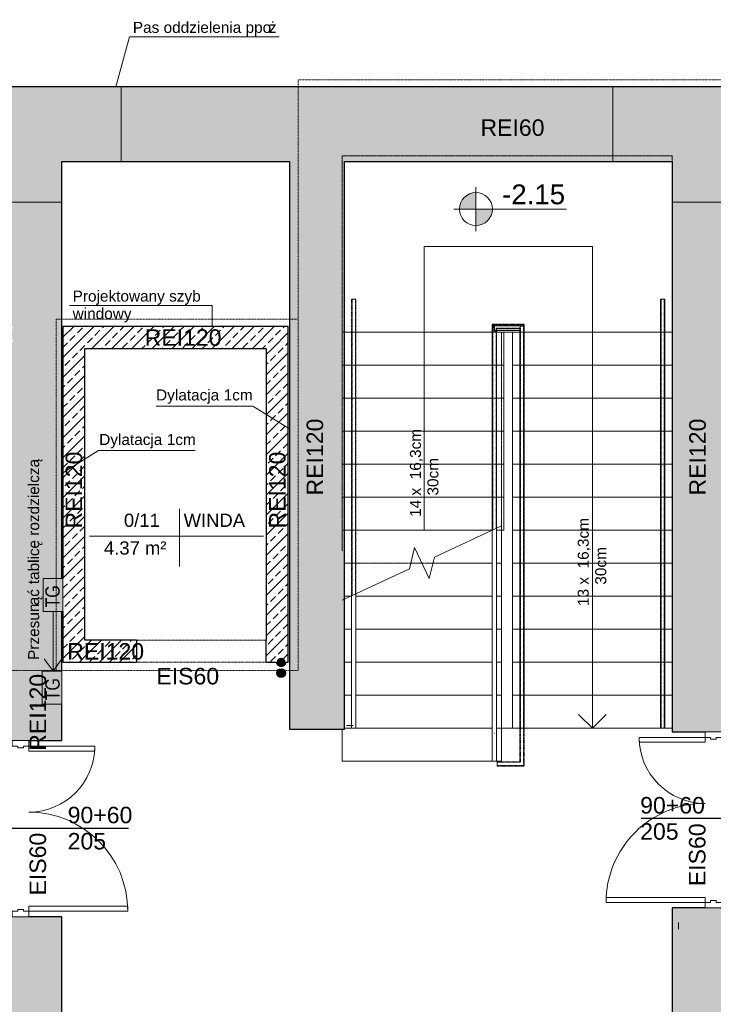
# Model space of a CAD drawing. Header units: inches. Extents: x -112469 to 885939, y -131046 to 286269.
# Tile 41 of 138: x -4947 to 1361, y -110210 to -101260. Entities that reach past the tile are written whole.
import ezdxf

# ---------------------------------------------------------------- set-up
doc = ezdxf.new("R2010")
doc.units = ezdxf.units.IN
doc.header["$MEASUREMENT"] = 0
for name, pattern in [('ACAD_ISO03W100', [30, 12, -18]), ('Aligning Line 1_8_', [0.635, 0.3175, -0.3175]), ('Ponad', [0.396875, 0.238125, -0.15875])]:
    doc.linetypes.add(name, pattern=pattern)
for name, color, linetype, lineweight in [('_IS_CO powrót', 5, 'ACAD_ISO03W100', 30), ('_IS_CO zasilenie', 1, 'Continuous', 30), ('A-AREA-IDEN', 251, 'Continuous', 9), ('A-DETL', 251, 'Continuous', 9), ('A-DETL-GENF', 254, 'Continuous', 9), ('A-DETL-MEDM', 251, 'Continuous', 25), ('A-DETL-THIN', 251, 'Continuous', 9), ('A-DOOR', 251, 'Continuous', 9), ('A-DOOR-FRAM', 251, 'Continuous', 18), ('A-FLOR', 251, 'Continuous', 9), ('A-FLOR-HRAL', 251, 'Continuous', 9), ('A-FLOR-HRAL-MBND', 251, 'Ponad', 9), ('A-WALL', 251, 'Continuous', 9), ('A-WALL-PATT', 254, 'Continuous', 25), ('G-ANNO-DIMS', 251, 'Continuous', 9), ('G-ANNO-TEXT', 251, 'Continuous', 9), ('S-STRS', 251, 'Continuous', 9), ('S-STRS-ANNO', 251, 'Continuous', 9), ('S-STRS-MBND', 251, 'Ponad', 9)]:
    doc.layers.add(name, color=color, linetype=linetype, lineweight=lineweight)
doc.styles.add('Arial', font='arial.ttf', dxfattribs={"height": 25})
doc.styles.add('Arial_1', font='arial.ttf', dxfattribs={"height": 12})
doc.styles.add('Arial_2', font='arial.ttf', dxfattribs={"height": 10})
doc.styles.add('Arial_3', font='arial.ttf', dxfattribs={"height": 15})
doc.styles.add('Arial_4', font='arial.ttf', dxfattribs={"width": 0.8, "height": 18})
pattern_1 = [(45, (-154210.13, 102389.9), (-91.23799, 91.23799), []), (45, (-154118.89, 102389.9), (-91.23799, 91.23799), [64.52, -32.26])]

# ---------------------------------------------------------------- blocks, each defined once
blk = doc.blocks.new('Drzwi-korytarz-niesymetryczne-wpuszczane - 1500 x 2000mm-592005-3_Poziom parteru')
at = {"layer": 'A-DOOR', "lineweight": 18}
for p, q in [((-70.5, 6.365), (-75, 6.365)), ((-75, 6.365), (-75, -83.635)), ((-70.5, -83.635), (-70.5, 6.365)), ((70.5, 6.365), (75, 6.365)), ((70.5, -53.635), (70.5, 6.365)), ((75, 6.365), (75, -53.635)), ((75, -53.635), (70.5, -53.635)), ((-75, -83.635), (-70.5, -83.635))]:
    blk.add_line(p, q, dxfattribs=at)
at = {"layer": 'A-DOOR'}
for centre, radius, start, end in [((-75, 6.365), 90, 270, 360), ((75, 6.365), 60, 180, 270)]:
    blk.add_arc(centre, radius, start, end, dxfattribs=at)
at = {"layer": 'A-DOOR-FRAM'}
for p, q in [((-80, 21.365), (-75, 21.365)), ((-80, 6.365), (-80, 21.365)), ((-75, 21.365), (-75, 16.44375)), ((75, 21.365), (80, 21.365)), ((75, 16.44375), (75, 21.365)), ((80, 21.365), (80, 6.365)), ((-75, 16.44375), (-73.4125, 16.44375)), ((-75, 11.34125), (-75, 6.365)), ((-73.4125, 11.34125), (-75, 11.34125)), ((-73.4125, 16.44375), (-73.4125, 11.34125)), ((73.4125, 16.44375), (75, 16.44375)), ((73.4125, 11.34125), (73.4125, 16.44375)), ((75, 11.34125), (73.4125, 11.34125)), ((75, 6.365), (75, 11.34125)), ((-75, 6.365), (-80, 6.365)), ((80, 6.365), (75, 6.365))]:
    blk.add_line(p, q, dxfattribs=at)
blk = doc.blocks.new('Drzwi-korytarz-niesymetryczne-wpuszczane - 1500 x 2000mm-661120-3_Poziom parteru')
at = {"layer": 'A-DOOR', "lineweight": 18}
for p, q in [((-75, -6.365), (-75, 83.635)), ((-75, 83.635), (-70.5, 83.635)), ((-70.5, 83.635), (-70.5, -6.365)), ((75, 53.635), (70.5, 53.635)), ((70.5, 53.635), (70.5, -6.365)), ((75, -6.365), (75, 53.635)), ((-70.5, -6.365), (-75, -6.365)), ((70.5, -6.365), (75, -6.365))]:
    blk.add_line(p, q, dxfattribs=at)
at = {"layer": 'A-DOOR'}
for centre, radius, start, end in [((-75, -6.365), 90, 0, 90), ((75, -6.365), 60, 90, 180)]:
    blk.add_arc(centre, radius, start, end, dxfattribs=at)
at = {"layer": 'A-DOOR-FRAM'}
for p, q in [((-75, -6.365), (-80, -6.365)), ((-80, -6.365), (-80, -21.365)), ((-75, -11.34125), (-75, -6.365)), ((75, -6.365), (75, -11.34125)), ((80, -6.365), (75, -6.365)), ((80, -21.365), (80, -6.365)), ((-73.4125, -11.34125), (-75, -11.34125)), ((-75, -21.365), (-75, -16.44375)), ((-75, -16.44375), (-73.4125, -16.44375)), ((-73.4125, -16.44375), (-73.4125, -11.34125)), ((75, -11.34125), (73.4125, -11.34125)), ((73.4125, -11.34125), (73.4125, -16.44375)), ((73.4125, -16.44375), (75, -16.44375)), ((75, -16.44375), (75, -21.365)), ((-80, -21.365), (-75, -21.365)), ((75, -21.365), (80, -21.365))]:
    blk.add_line(p, q, dxfattribs=at)
blk = doc.blocks.new('Otwór drzwiowy - 118x223-651258-3_Poziom parteru')
at = {"layer": 'A-DETL-GENF', "linetype": 'Ponad'}
for p, q in [((58.18, 10), (-59.82, 10)), ((-59.82, -10), (58.18, -10))]:
    blk.add_line(p, q, dxfattribs=at)
at = {"layer": 'A-DETL-MEDM'}
for p, q in [((-59.82, 10), (-59.82, -10)), ((58.18, -10), (58.18, 10))]:
    blk.add_line(p, q, dxfattribs=at)
blk = doc.blocks.new('Poręcz - Poręcz-703287-3_Poziom parteru')
at = {"layer": 'A-FLOR-HRAL-MBND'}
for p, q in [((16631.58, -9029.17), (16659.66, -9029.17)), ((16631.58, -9035.71), (16631.58, -9029.17)), ((16631.58, -9029.17), (16659.66, -9029.17)), ((16631.58, -9035.71), (16631.58, -9029.17)), ((16631.58, -9029.17), (16659.66, -9029.17)), ((16631.58, -9035.71), (16631.58, -9029.17)), ((16631.58, -9029.17), (16659.66, -9029.17)), ((16631.58, -9035.71), (16631.58, -9029.17)), ((16659.66, -9029.17), (16659.66, -9395.71)), ((16659.66, -9029.17), (16659.66, -9395.71)), ((16659.66, -9029.17), (16659.66, -9395.71)), ((16659.66, -9029.17), (16659.66, -9395.71)), ((16631.58, -9215.66), (16631.58, -9035.71)), ((16631.58, -9215.66), (16631.58, -9035.71)), ((16631.58, -9215.66), (16631.58, -9035.71)), ((16631.58, -9215.66), (16631.58, -9035.71)), ((16634.58, -9032.17), (16656.66, -9032.17)), ((16634.58, -9035.71), (16634.58, -9032.17)), ((16634.58, -9032.17), (16656.66, -9032.17)), ((16634.58, -9035.71), (16634.58, -9032.17)), ((16634.58, -9032.17), (16656.66, -9032.17)), ((16634.58, -9035.71), (16634.58, -9032.17)), ((16634.58, -9032.17), (16656.66, -9032.17)), ((16634.58, -9035.71), (16634.58, -9032.17)), ((16634.58, -9214.26), (16634.58, -9035.71)), ((16634.58, -9214.26), (16634.58, -9035.71)), ((16634.58, -9214.26), (16634.58, -9035.71)), ((16634.58, -9214.26), (16634.58, -9035.71)), ((16656.66, -9032.17), (16656.66, -9395.71)), ((16656.66, -9032.17), (16656.66, -9395.71)), ((16656.66, -9032.17), (16656.66, -9395.71)), ((16656.66, -9032.17), (16656.66, -9395.71)), ((16656.66, -9395.71), (16656.66, -9426.75)), ((16656.66, -9395.71), (16656.66, -9426.75)), ((16656.66, -9395.71), (16656.66, -9426.75)), ((16656.66, -9395.71), (16656.66, -9426.75)), ((16659.66, -9395.71), (16659.66, -9429.75)), ((16659.66, -9395.71), (16659.66, -9429.75)), ((16659.66, -9395.71), (16659.66, -9429.75)), ((16659.66, -9395.71), (16659.66, -9429.75)), ((16635.62, -9429.75), (16635.62, -9426.75)), ((16656.66, -9426.75), (16635.62, -9426.75)), ((16635.62, -9429.75), (16635.62, -9426.75)), ((16656.66, -9426.75), (16635.62, -9426.75)), ((16635.62, -9429.75), (16635.62, -9426.75)), ((16656.66, -9426.75), (16635.62, -9426.75)), ((16635.62, -9429.75), (16635.62, -9426.75)), ((16656.66, -9426.75), (16635.62, -9426.75)), ((16659.66, -9429.75), (16635.62, -9429.75)), ((16659.66, -9429.75), (16635.62, -9429.75)), ((16659.66, -9429.75), (16635.62, -9429.75)), ((16659.66, -9429.75), (16635.62, -9429.75))]:
    blk.add_line(p, q, dxfattribs=at)
blk = doc.blocks.new('Poręcz - Poręcz-703291-3_Poziom parteru')
at = {"layer": 'A-FLOR-HRAL-MBND'}
for p, q in [((16503.66, -9005.71), (16506.66, -9005.71)), ((16503.66, -9035.71), (16503.66, -9005.71)), ((16503.66, -9005.71), (16506.66, -9005.71)), ((16503.66, -9035.71), (16503.66, -9005.71)), ((16503.66, -9005.71), (16506.66, -9005.71)), ((16503.66, -9035.71), (16503.66, -9005.71)), ((16503.66, -9005.71), (16506.66, -9005.71)), ((16503.66, -9035.71), (16503.66, -9005.71)), ((16506.66, -9035.71), (16506.66, -9005.71)), ((16506.66, -9035.71), (16506.66, -9005.71)), ((16506.66, -9035.71), (16506.66, -9005.71)), ((16506.66, -9035.71), (16506.66, -9005.71)), ((16503.66, -9275.31), (16503.66, -9035.71)), ((16503.66, -9275.31), (16503.66, -9035.71)), ((16503.66, -9275.31), (16503.66, -9035.71)), ((16503.66, -9275.31), (16503.66, -9035.71)), ((16506.66, -9273.91), (16506.66, -9035.71)), ((16506.66, -9273.91), (16506.66, -9035.71)), ((16506.66, -9273.91), (16506.66, -9035.71)), ((16506.66, -9273.91), (16506.66, -9035.71))]:
    blk.add_line(p, q, dxfattribs=at)
blk = doc.blocks.new('Typ poręczy górnej - Górna poręcz_wewnętrzny_-703303-3_Poziom parteru')
at = {"layer": 'A-FLOR-HRAL'}
for p, q in [((16631.08, -9396.3), (16631.08, -9425.71)), ((16635.08, -9425.71), (16635.08, -9396.3)), ((16632.87, -9400.46), (16633.29, -9400.46))]:
    blk.add_line(p, q, dxfattribs=at)
at = {"layer": 'A-FLOR-HRAL', "flags": 128}
blk.add_lwpolyline([(16633.29, -9425.71), (16633.08, -9425.71), (16632.88, -9425.71)], dxfattribs=at)
blk = doc.blocks.new('Typ poręczy górnej - Górna poręcz_wewnętrzny_-V14-3_Poziom parteru')
at = {"layer": 'A-FLOR-HRAL', "linetype": 'Ponad'}
for p, q in [((16631.08, -9028.67), (16660.16, -9028.67)), ((16631.08, -9035.71), (16631.08, -9028.67)), ((16660.16, -9028.67), (16660.16, -9395.71)), ((16631.08, -9215.89), (16631.08, -9035.71)), ((16635.08, -9032.67), (16656.16, -9032.67)), ((16635.08, -9035.71), (16635.08, -9032.67)), ((16635.08, -9214.02), (16635.08, -9035.71)), ((16656.16, -9032.67), (16656.16, -9395.71)), ((16656.16, -9395.71), (16656.16, -9426.25)), ((16660.16, -9395.71), (16660.16, -9430.25)), ((16635.62, -9430.25), (16635.62, -9426.25)), ((16656.16, -9426.25), (16635.62, -9426.25)), ((16660.16, -9430.25), (16635.62, -9430.25))]:
    blk.add_line(p, q, dxfattribs=at)
at = {"layer": 'A-FLOR-HRAL'}
for p, q in [((16635.08, -9214.02), (16631.08, -9215.89)), ((16631.08, -9425.71), (16631.08, -9215.89)), ((16635.08, -9425.71), (16635.08, -9214.02)), ((16631.08, -9425.71), (16635.08, -9425.71))]:
    blk.add_line(p, q, dxfattribs=at)
blk = doc.blocks.new('Typ poręczy górnej - Górna poręcz_wewnętrzny_-703317-3_Poziom parteru')
at = {"layer": 'A-FLOR-HRAL', "linetype": 'Ponad'}
for p, q in [((16503.16, -9005.71), (16507.16, -9005.71)), ((16503.16, -9035.71), (16503.16, -9005.71)), ((16507.16, -9035.71), (16507.16, -9005.71)), ((16503.16, -9275.54), (16503.16, -9035.71)), ((16507.16, -9273.67), (16507.16, -9035.71))]:
    blk.add_line(p, q, dxfattribs=at)
at = {"layer": 'A-FLOR-HRAL'}
for p, q in [((16507.16, -9273.67), (16503.16, -9275.54)), ((16503.16, -9395.71), (16503.16, -9275.54)), ((16507.16, -9395.71), (16507.16, -9273.67)), ((16503.16, -9395.71), (16507.16, -9395.71))]:
    blk.add_line(p, q, dxfattribs=at)
blk = doc.blocks.new('Poręcz - Poręcz-704087-3_Poziom parteru')
at = {"layer": 'A-FLOR-HRAL'}
for p, q in [((16631.58, -9030.67), (16632.1, -9030.67)), ((16631.58, -9032.81), (16631.58, -9030.67)), ((16634.58, -9035.44), (16634.58, -9034.17))]:
    blk.add_line(p, q, dxfattribs=at)
blk = doc.blocks.new('Typ poręczy górnej - Górna poręcz_wewnętrzny_-704103-3_Poziom parteru')
at = {"layer": 'A-FLOR-HRAL'}
for p, q in [((16631.08, -9033), (16631.08, -9215.71)), ((16658.16, -9030.17), (16632.29, -9030.17)), ((16635.08, -9214.02), (16635.08, -9036.5)), ((16635.8, -9034.17), (16656.16, -9034.17)), ((16656.16, -9032.17), (16656.16, -9395.71)), ((16660.16, -9395.71), (16660.16, -9032.17))]:
    blk.add_line(p, q, dxfattribs=at)
at = {"layer": 'A-FLOR-HRAL', "flags": 128}
for points in [[(16633.08, -9033.79), (16632.56, -9033.37), (16632.08, -9033.04), (16631.67, -9032.83), (16631.35, -9032.75), (16631.15, -9032.81), (16631.08, -9033)], [(16631.08, -9033), (16631.15, -9033.31), (16631.35, -9033.72), (16631.67, -9034.19), (16632.08, -9034.71), (16632.56, -9035.23), (16633.08, -9035.71), (16633.29, -9035.89)], [(16633.29, -9032.41), (16633.08, -9032.17), (16632.66, -9031.66), (16632.34, -9031.17), (16632.13, -9030.76), (16632.05, -9030.44), (16632.1, -9030.24), (16632.29, -9030.17)], [(16634.77, -9035.72), (16634.5, -9035.31), (16634.08, -9034.79), (16633.6, -9034.27)], [(16658.16, -9030.17), (16657.64, -9030.24), (16657.16, -9030.44), (16656.75, -9030.76), (16656.43, -9031.17), (16656.23, -9031.66), (16656.16, -9032.17)], [(16656.16, -9032.17), (16656.23, -9031.66), (16656.43, -9031.17), (16656.75, -9030.76), (16657.16, -9030.44), (16657.64, -9030.24), (16658.16, -9030.17), (16658.68, -9030.24), (16659.16, -9030.44), (16659.58, -9030.76)], [(16659.58, -9030.76), (16659.16, -9030.44), (16658.68, -9030.24), (16658.16, -9030.17)], [(16658.37, -9395.71), (16658.16, -9395.71), (16657.96, -9395.71)]]:
    blk.add_lwpolyline(points, dxfattribs=at)
blk = doc.blocks.new('Typ poręczy górnej - Górna poręcz_wewnętrzny_-V15-3_Poziom parteru')
at = {"layer": 'A-FLOR-HRAL'}
for p, q in [((16631.08, -9035.71), (16635.08, -9035.71)), ((16631.08, -9215.71), (16631.08, -9035.71)), ((16633.08, -9030.17), (16633.08, -9034.17)), ((16633.08, -9030.17), (16660.16, -9030.17)), ((16633.08, -9034.17), (16656.16, -9034.17)), ((16635.08, -9214.02), (16635.08, -9035.71)), ((16656.16, -9034.17), (16656.16, -9395.71)), ((16660.16, -9030.17), (16660.16, -9395.71)), ((16631.08, -9215.71), (16631.46, -9215.71)), ((16660.16, -9395.71), (16656.16, -9395.71))]:
    blk.add_line(p, q, dxfattribs=at)
blk = doc.blocks.new('Typ poręczy górnej - Górna poręcz_wewnętrzny_-704117-3_Poziom parteru')
at = {"layer": 'A-FLOR-HRAL'}
for p, q in [((16784.08, -9005.71), (16784.08, -9036.68)), ((16788.08, -9036.68), (16788.08, -9005.71)), ((16784.08, -9036.68), (16784.08, -9395.71)), ((16788.08, -9395.71), (16788.08, -9036.68))]:
    blk.add_line(p, q, dxfattribs=at)
at = {"layer": 'A-FLOR-HRAL', "flags": 128}
for points in [[(16785.88, -9005.71), (16786.08, -9005.71), (16786.29, -9005.71)], [(16786.29, -9395.71), (16786.08, -9395.71), (16785.88, -9395.71)]]:
    blk.add_lwpolyline(points, dxfattribs=at)
blk = doc.blocks.new('Typ poręczy górnej - Górna poręcz_wewnętrzny_-V16-3_Poziom parteru')
at = {"layer": 'A-FLOR-HRAL'}
for p, q in [((16788.08, -9005.71), (16784.08, -9005.71)), ((16784.08, -9005.71), (16784.08, -9395.71)), ((16788.08, -9005.71), (16788.08, -9395.71)), ((16788.08, -9395.71), (16784.08, -9395.71))]:
    blk.add_line(p, q, dxfattribs=at)
blk = doc.blocks.new('Poręcz - Poręcz-712260-3_Poziom parteru')
at = {"layer": 'A-FLOR-HRAL-MBND'}
for p, q in [((16784.58, -9005.71), (16784.58, -9035.71)), ((16784.58, -9005.71), (16784.58, -9035.71)), ((16784.58, -9005.71), (16784.58, -9035.71)), ((16784.58, -9005.71), (16784.58, -9035.71)), ((16787.58, -9005.71), (16787.58, -9035.71)), ((16787.58, -9005.71), (16787.58, -9035.71)), ((16787.58, -9005.71), (16787.58, -9035.71)), ((16787.58, -9005.71), (16787.58, -9035.71)), ((16784.58, -9035.71), (16784.58, -9395.71)), ((16784.58, -9035.71), (16784.58, -9395.71)), ((16784.58, -9035.71), (16784.58, -9395.71)), ((16784.58, -9035.71), (16784.58, -9395.71)), ((16787.58, -9035.71), (16787.58, -9395.71)), ((16787.58, -9035.71), (16787.58, -9395.71)), ((16787.58, -9035.71), (16787.58, -9395.71)), ((16787.58, -9035.71), (16787.58, -9395.71)), ((16787.58, -9395.71), (16784.58, -9395.71)), ((16787.58, -9395.71), (16784.58, -9395.71)), ((16787.58, -9395.71), (16784.58, -9395.71)), ((16787.58, -9395.71), (16784.58, -9395.71))]:
    blk.add_line(p, q, dxfattribs=at)
blk = doc.blocks.new('Etyk_pom_1_mala - Etyk_pom_1_mala-219433-3_Poziom parteru')
at = {"layer": 'A-AREA-IDEN'}
for p, q in [((-0.0958, 0.1444), (-0.0958, -0.3781)), ((-0.9154, -0.1015), (0.6661, -0.1015))]:
    blk.add_line(p, q, dxfattribs=at)
blk = doc.blocks.new('piwnica')
at = {"layer": 'A-DETL-GENF'}
for points in [[(8037.92, 9492.65), (8196.12, 9492.65), (8196.12, 9792.65), (8016.12, 9792.65), (8016.12, 9492.65)], [(8186.12, 8649.01), (8186.09, 8949.01), (8006.12, 8949.01), (8006.12, 8649.01), (8186.09, 8649.01)]]:
    blk.add_hatch(color=251, dxfattribs=at).paths.add_polyline_path(points)
at = {"layer": 'A-WALL-PATT', "lineweight": 9}
for points in [[(7736.52, 13212.75), (8186.09, 13212.75), (8186.09, 13582.75), (8726.09, 13582.75), (8726.09, 14262.75), (7726.09, 14262.75), (7726.09, 13962.75), (6726.09, 13962.75), (6726.09, 13212.75), (7726.09, 13212.75)], [(10256.09, 13582.75), (13196.09, 13582.75), (13196.09, 14262.75), (8726.09, 14262.75), (8726.09, 13582.75)], [(13772.23, 13212.75), (15196.09, 13212.75), (15196.09, 13962.75), (14196.09, 13962.75), (14196.09, 14262.75), (13196.09, 14262.75), (13196.09, 13582.75), (13736.09, 13582.75), (13736.09, 13212.75)], [(10256.09, 8422.75), (10756.09, 8422.75), (10756.09, 13582.75), (10256.09, 13582.75), (10256.09, 10120.74)]]:
    blk.add_hatch(color=251, dxfattribs=at).paths.add_polyline_path(points)
h = blk.add_hatch(color=251, dxfattribs=at)
h.paths.add_polyline_path([(7726.09, -1014.99), (8186.09, -1014.99), (8186.09, 6718.88), (7726.09, 6718.88), (7726.09, -867.25)])
h.paths.add_polyline_path([(8161.53, 8318.88), (8186.09, 8318.88), (8186.09, 8649.01), (8006.12, 8649.01), (8006.12, 8949.01), (8186.09, 8949.01), (8186.09, 9492.65), (8016.12, 9492.65), (8016.12, 9792.65), (8186.09, 9792.65), (8186.09, 13212.75), (7726.09, 13212.75), (7726.09, 12082.75), (7742.44, 12082.75), (7742.44, 12062.75), (7726.09, 12062.75), (7726.09, 11962.75), (7742.44, 11962.75), (7742.44, 11942.75), (7726.09, 11942.75), (7726.09, 8318.88), (7886.09, 8318.88)])
h = blk.add_hatch(color=251, dxfattribs=at)
h.paths.add_polyline_path([(14036.09, -1764.99), (14196.09, -1764.99), (14196.09, 6798.88), (13736.09, 6798.88), (13736.09, -1764.99), (13898.06, -1764.99)])
h.paths.add_polyline_path([(14136.88, 8398.88), (14196.09, 8398.88), (14196.09, 13212.75), (13736.09, 13212.75), (13736.09, 8398.88), (14085.86, 8398.88)])
h = blk.add_hatch(dxfattribs=at)
h.set_pattern_fill('FP_1', color=251, scale=10, style=0, pattern_type=2)
h.set_pattern_definition(pattern_1)
h.paths.add_polyline_path([(8196.12, 9032.75), (8396.12, 9032.75), (8396.12, 12082.75), (8196.12, 12082.75), (8196.12, 9492.65)])
h = blk.add_hatch(dxfattribs=at)
h.set_pattern_fill('FP_1', color=251, scale=10, style=0, pattern_type=2)
h.set_pattern_definition(pattern_1)
h.paths.add_polyline_path([(10246.12, 11882.75), (10246.12, 12082.75), (8396.12, 12082.75), (8396.12, 11882.75), (10046.12, 11882.75)])
h = blk.add_hatch(dxfattribs=at)
h.set_pattern_fill('FP_1', color=251, scale=10, style=0, pattern_type=2)
h.set_pattern_definition(pattern_1)
h.paths.add_polyline_path([(10246.12, 9232.75), (10246.12, 11882.75), (10046.12, 11882.75), (10046.12, 9232.75), (10066.09, 9232.75)])
h = blk.add_hatch(dxfattribs=at)
h.set_pattern_fill('FP_1', color=251, scale=10, style=0, pattern_type=2)
h.set_pattern_definition(pattern_1)
h.paths.add_polyline_path([(10046.12, 9032.75), (10246.12, 9032.75), (10246.12, 9232.75), (10046.12, 9232.75)])
h.paths.add_polyline_path([(8396.12, 9032.75), (8866.12, 9032.75), (8866.12, 9232.75), (8396.12, 9232.75)])
at = {"layer": 'G-ANNO-DIMS'}
h = blk.add_hatch(color=251, dxfattribs=at)
edge = h.paths.add_edge_path()
edge.add_arc((11952.24, 13150.35), 150, 90, 180)
edge.add_line((11802.24, 13150.35), (11952.24, 13150.35))
edge.add_line((11952.24, 13150.35), (11952.24, 13300.35))
h = blk.add_hatch(color=251, dxfattribs=at)
edge = h.paths.add_edge_path()
edge.add_arc((11952.24, 13150.35), 150, 270, 360)
edge.add_line((12102.24, 13150.35), (11952.24, 13150.35))
edge.add_line((11952.24, 13150.35), (11952.24, 13000.35))
at = {"layer": 'A-DETL', "color": 251}
for p, q in [((8802.3, 14715.62), (8677.32, 14262.75)), ((10162.3, 14715.62), (8802.3, 14715.62)), ((8106.12, 9492.65), (8106.12, 8949.01)), ((8106.12, 8949.01), (8026.12, 9063.29)), ((8106.12, 8949.01), (8186.12, 9063.29))]:
    blk.add_line(p, q, dxfattribs=at)
at = {"layer": 'A-DETL', "color": 251, "linetype": 'Aligning Line 1_8_', "lineweight": 18}
for p, q in [((10336.09, 14325.68), (14260.53, 14325.68)), ((10336.09, 14325.68), (10336.09, 8957.75)), ((13196.09, 14262.75), (13196.09, 13582.75)), ((10336.09, 12149.1), (8136.09, 12149.1)), ((8136.09, 12149.1), (8136.09, 8957.75)), ((10336.09, 8957.75), (7660.53, 8957.75))]:
    blk.add_line(p, q, dxfattribs=at)
at = {"layer": 'A-DETL-MEDM', "color": 251}
for p, q in [((13454.05, 7613.46), (14564.05, 7613.46)), ((8793.79, 7518.88), (7683.79, 7518.88))]:
    blk.add_line(p, q, dxfattribs=at)
at = {"layer": 'A-DETL-THIN', "color": 251}
for p, q in [((8726.09, 14262.75), (7726.09, 14262.75)), ((8726.09, 13582.75), (8726.09, 14262.75)), ((14196.09, 14262.75), (13196.09, 14262.75)), ((13196.09, 14262.75), (13196.09, 13582.75)), ((8186.09, 13212.75), (8186.09, 13582.75)), ((8186.09, 13582.75), (8726.09, 13582.75)), ((13196.09, 13582.75), (13736.09, 13582.75)), ((13736.09, 13582.75), (13736.09, 13212.75)), ((6726.09, 13212.75), (8186.09, 13212.75)), ((13736.09, 13212.75), (15196.09, 13212.75)), ((9554.58, 12273.63), (8254.58, 12273.63)), ((9554.58, 12273.63), (9554.58, 12082.75)), ((9923.48, 11359.85), (9043.48, 11359.85)), ((9923.48, 11359.85), (10256.12, 11152)), ((8518.76, 10954.85), (8186.12, 10747)), ((8518.76, 10954.85), (9398.76, 10954.85)), ((8016.12, 9792.65), (8016.12, 9492.65)), ((8196.12, 9792.65), (8016.12, 9792.65)), ((8196.12, 9492.65), (8196.12, 9792.65)), ((8016.12, 9492.65), (8196.12, 9492.65)), ((8006.12, 8949.01), (8006.12, 8649.01)), ((8186.12, 8949.01), (8006.12, 8949.01)), ((8186.12, 8649.01), (8186.12, 8949.01)), ((8006.12, 8649.01), (8186.12, 8649.01)), ((10836.09, 8455.01), (10776.09, 8455.01)), ((13796.09, 6606.8), (13796.09, 6666.8))]:
    blk.add_line(p, q, dxfattribs=at)
at = {"layer": 'A-FLOR', "color": 251}
for p, q in [((12351.49, 8432.75), (12186.09, 8432.75)), ((13630.69, 8432.75), (12391.49, 8432.75)), ((13736.09, 8432.75), (13670.69, 8432.75))]:
    blk.add_line(p, q, dxfattribs=at)
at = {"layer": 'A-WALL', "color": 251, "lineweight": 25}
for p, q in [((14196.09, 14262.75), (7726.09, 14262.75)), ((8186.09, 9792.65), (8186.09, 13582.75)), ((8186.09, 13582.75), (10256.09, 13582.75)), ((10256.09, 13582.75), (10256.09, 8422.75)), ((10756.09, 8422.75), (10756.09, 13582.75)), ((10756.09, 13582.75), (13736.09, 13582.75)), ((13736.09, 13582.75), (13736.09, 8398.88)), ((8196.12, 12082.75), (8196.12, 9792.65)), ((10246.12, 12082.75), (8196.12, 12082.75)), ((10246.12, 9032.75), (10246.12, 12082.75)), ((8396.12, 9232.75), (8396.12, 11882.75)), ((8396.12, 11882.75), (10046.12, 11882.75)), ((10046.12, 11882.75), (10046.12, 9232.75)), ((8186.09, 8949.01), (8186.09, 9492.65)), ((8196.12, 9492.65), (8196.12, 9032.75)), ((8866.12, 9232.75), (8396.12, 9232.75)), ((8196.12, 9032.75), (8866.12, 9032.75)), ((10046.12, 9032.75), (10246.12, 9032.75)), ((8186.09, 8318.88), (8186.09, 8649.01)), ((10256.09, 8422.75), (10756.09, 8422.75)), ((13736.09, 8398.88), (14036.09, 8398.88)), ((7886.09, 8318.88), (8186.09, 8318.88)), ((8186.09, 6718.88), (7886.09, 6718.88)), ((8186.09, 3015.01), (8186.09, 6718.88)), ((13736.09, 6798.88), (13736.09, 3015.01)), ((14036.09, 6798.88), (13736.09, 6798.88))]:
    blk.add_line(p, q, dxfattribs=at)
at = {"layer": 'G-ANNO-DIMS', "color": 251}
for p, q in [((11952.24, 13350.35), (11952.24, 12950.35)), ((11952.24, 13150.35), (11952.24, 13300.35)), ((12152.24, 13150.35), (11752.24, 13150.35)), ((11802.24, 13150.35), (11952.24, 13150.35)), ((12102.24, 13150.35), (11952.24, 13150.35)), ((11952.24, 13150.35), (11952.24, 13000.35)), ((11952.24, 13150.35), (12165.5, 13150.35)), ((12165.5, 13150.35), (12776.05, 13150.35))]:
    blk.add_line(p, q, dxfattribs=at)
for start, end in [(90, 180), (0, 90), (180, 270), (270, 0)]:
    blk.add_arc((11952.24, 13150.35), 150, start, end, dxfattribs=at)
at = {"layer": 'S-STRS', "color": 251}
for p, q in [((10756.09, 12032.75), (12100.69, 12032.75)), ((12140.69, 12032.75), (12206.09, 12032.75)), ((12206.09, 12032.75), (12286.09, 12032.75)), ((12206.09, 11732.75), (12206.09, 12032.75)), ((12351.49, 12032.75), (12286.09, 12032.75)), ((12286.09, 12032.75), (12286.09, 11732.75)), ((13630.69, 12032.75), (12391.49, 12032.75)), ((13736.09, 12032.75), (13670.69, 12032.75)), ((10756.09, 11732.75), (12100.69, 11732.75)), ((12140.69, 11732.75), (12206.09, 11732.75)), ((12206.09, 11432.75), (12206.09, 11732.75)), ((12286.09, 11732.75), (12286.09, 11432.75)), ((12351.49, 11732.75), (12286.09, 11732.75)), ((13630.69, 11732.75), (12391.49, 11732.75)), ((13736.09, 11732.75), (13670.69, 11732.75)), ((10756.09, 11432.75), (12100.69, 11432.75)), ((12140.69, 11432.75), (12206.09, 11432.75)), ((12206.09, 11132.75), (12206.09, 11432.75)), ((12286.09, 11432.75), (12286.09, 11132.75)), ((12351.49, 11432.75), (12286.09, 11432.75)), ((13630.69, 11432.75), (12391.49, 11432.75)), ((13736.09, 11432.75), (13670.69, 11432.75)), ((10756.09, 11132.75), (12100.69, 11132.75)), ((12140.69, 11132.75), (12206.09, 11132.75)), ((12206.09, 10832.75), (12206.09, 11132.75)), ((12286.09, 11132.75), (12286.09, 10832.75)), ((12351.49, 11132.75), (12286.09, 11132.75)), ((13630.69, 11132.75), (12391.49, 11132.75)), ((13736.09, 11132.75), (13670.69, 11132.75)), ((10756.09, 10832.75), (12100.69, 10832.75)), ((12140.69, 10832.75), (12206.09, 10832.75)), ((12206.09, 10532.75), (12206.09, 10832.75)), ((12286.09, 10832.75), (12286.09, 10532.75)), ((12351.49, 10832.75), (12286.09, 10832.75)), ((13630.69, 10832.75), (12391.49, 10832.75)), ((13736.09, 10832.75), (13670.69, 10832.75)), ((10756.09, 10532.75), (12100.69, 10532.75)), ((12140.69, 10532.75), (12206.09, 10532.75)), ((12206.09, 10232.75), (12206.09, 10532.75)), ((12286.09, 10532.75), (12286.09, 10232.75)), ((12351.49, 10532.75), (12286.09, 10532.75)), ((13630.69, 10532.75), (12391.49, 10532.75)), ((13736.09, 10532.75), (13670.69, 10532.75)), ((10756.09, 10232.75), (12100.69, 10232.75)), ((12140.69, 10232.75), (12186.09, 10232.75)), ((12186.09, 10232.75), (12186.09, 10270.83)), ((12186.09, 9932.75), (12186.09, 10232.75)), ((12186.09, 10232.75), (12206.09, 10232.75)), ((12286.09, 10232.75), (12286.09, 9932.75)), ((12351.49, 10232.75), (12286.09, 10232.75)), ((13630.69, 10232.75), (12391.49, 10232.75)), ((13736.09, 10232.75), (13670.69, 10232.75)), ((11360.64, 9932.75), (11461.09, 9932.75)), ((11561.54, 9932.75), (12100.69, 9932.75)), ((12140.69, 9932.75), (12186.09, 9932.75)), ((12186.09, 9632.75), (12186.09, 9932.75)), ((12286.09, 9932.75), (12286.09, 9632.75)), ((12351.49, 9932.75), (12286.09, 9932.75)), ((13630.69, 9932.75), (12391.49, 9932.75)), ((13736.09, 9932.75), (13670.69, 9932.75)), ((10817.74, 9632.75), (10821.49, 9632.75)), ((10861.49, 9632.75), (12100.69, 9632.75)), ((12140.69, 9632.75), (12186.09, 9632.75)), ((12186.09, 9332.75), (12186.09, 9632.75)), ((12286.09, 9632.75), (12286.09, 9332.75)), ((12351.49, 9632.75), (12286.09, 9632.75)), ((13630.69, 9632.75), (12391.49, 9632.75)), ((13736.09, 9632.75), (13670.69, 9632.75)), ((10756.09, 9332.75), (10821.49, 9332.75)), ((10861.49, 9332.75), (12100.69, 9332.75)), ((12140.69, 9332.75), (12186.09, 9332.75)), ((12186.09, 9032.75), (12186.09, 9332.75)), ((12286.09, 9332.75), (12286.09, 9032.75)), ((12351.49, 9332.75), (12286.09, 9332.75)), ((13630.69, 9332.75), (12391.49, 9332.75)), ((13736.09, 9332.75), (13670.69, 9332.75)), ((10756.09, 9032.75), (10821.49, 9032.75)), ((10861.49, 9032.75), (12100.69, 9032.75)), ((12140.69, 9032.75), (12186.09, 9032.75)), ((12186.09, 8732.75), (12186.09, 9032.75)), ((12286.09, 9032.75), (12286.09, 8732.75)), ((12351.49, 9032.75), (12286.09, 9032.75)), ((13630.69, 9032.75), (12391.49, 9032.75)), ((13736.09, 9032.75), (13670.69, 9032.75)), ((10756.09, 8732.75), (10821.49, 8732.75)), ((10861.49, 8732.75), (12100.69, 8732.75)), ((12140.69, 8732.75), (12186.09, 8732.75)), ((12186.09, 8432.75), (12186.09, 8732.75)), ((12286.09, 8732.75), (12286.09, 8432.75)), ((12351.49, 8732.75), (12286.09, 8732.75)), ((13630.69, 8732.75), (12391.49, 8732.75)), ((13736.09, 8732.75), (13670.69, 8732.75)), ((10736.09, 8132.75), (10736.09, 8422.75)), ((10756.09, 8432.75), (10821.49, 8432.75)), ((10861.49, 8432.75), (12100.69, 8432.75)), ((12140.69, 8432.75), (12186.09, 8432.75)), ((12186.09, 8132.75), (12186.09, 8432.75)), ((12351.49, 8432.75), (12286.09, 8432.75)), ((13630.69, 8432.75), (12391.49, 8432.75)), ((13736.09, 8432.75), (13670.69, 8432.75)), ((10736.09, 8132.75), (12100.69, 8132.75)), ((12140.69, 8132.75), (12186.09, 8132.75))]:
    blk.add_line(p, q, dxfattribs=at)
at = {"layer": 'S-STRS', "color": 251, "linetype": 'Ponad'}
for p, q in [((10756.09, 12032.75), (12100.69, 12032.75)), ((12140.69, 12032.75), (12206.09, 12032.75)), ((12351.49, 12032.75), (12286.09, 12032.75)), ((13630.69, 12032.75), (12391.49, 12032.75)), ((13736.09, 12032.75), (13670.69, 12032.75)), ((10756.09, 11732.75), (12100.69, 11732.75)), ((12140.69, 11732.75), (12206.09, 11732.75)), ((12351.49, 11732.75), (12286.09, 11732.75)), ((13630.69, 11732.75), (12391.49, 11732.75)), ((13736.09, 11732.75), (13670.69, 11732.75)), ((10756.09, 11432.75), (12100.69, 11432.75)), ((12140.69, 11432.75), (12206.09, 11432.75)), ((12351.49, 11432.75), (12286.09, 11432.75)), ((13630.69, 11432.75), (12391.49, 11432.75)), ((13736.09, 11432.75), (13670.69, 11432.75)), ((10756.09, 11132.75), (12100.69, 11132.75)), ((12140.69, 11132.75), (12206.09, 11132.75)), ((12351.49, 11132.75), (12286.09, 11132.75)), ((13630.69, 11132.75), (12391.49, 11132.75)), ((13736.09, 11132.75), (13670.69, 11132.75)), ((10756.09, 10832.75), (12100.69, 10832.75)), ((12140.69, 10832.75), (12206.09, 10832.75)), ((12351.49, 10832.75), (12286.09, 10832.75)), ((13630.69, 10832.75), (12391.49, 10832.75)), ((13736.09, 10832.75), (13670.69, 10832.75)), ((10756.09, 10532.75), (12100.69, 10532.75)), ((12140.69, 10532.75), (12206.09, 10532.75)), ((12351.49, 10532.75), (12286.09, 10532.75)), ((13630.69, 10532.75), (12391.49, 10532.75)), ((13736.09, 10532.75), (13670.69, 10532.75)), ((10756.09, 10232.75), (12100.69, 10232.75)), ((12140.69, 10232.75), (12186.09, 10232.75)), ((12186.09, 10232.75), (12206.09, 10232.75)), ((12351.49, 10232.75), (12286.09, 10232.75)), ((13630.69, 10232.75), (12391.49, 10232.75)), ((13736.09, 10232.75), (13670.69, 10232.75)), ((11360.64, 9932.75), (11461.09, 9932.75)), ((11561.54, 9932.75), (12100.69, 9932.75)), ((12140.69, 9932.75), (12186.09, 9932.75)), ((12351.49, 9932.75), (12286.09, 9932.75)), ((13630.69, 9932.75), (12391.49, 9932.75)), ((13736.09, 9932.75), (13670.69, 9932.75)), ((10817.74, 9632.75), (10821.49, 9632.75)), ((10861.49, 9632.75), (12100.69, 9632.75)), ((12140.69, 9632.75), (12186.09, 9632.75)), ((12351.49, 9632.75), (12286.09, 9632.75)), ((13630.69, 9632.75), (12391.49, 9632.75)), ((13736.09, 9632.75), (13670.69, 9632.75)), ((10756.09, 9332.75), (10821.49, 9332.75)), ((10861.49, 9332.75), (12100.69, 9332.75)), ((12140.69, 9332.75), (12186.09, 9332.75)), ((12351.49, 9332.75), (12286.09, 9332.75)), ((13630.69, 9332.75), (12391.49, 9332.75)), ((13736.09, 9332.75), (13670.69, 9332.75)), ((10756.09, 9032.75), (10821.49, 9032.75)), ((10861.49, 9032.75), (12100.69, 9032.75)), ((12140.69, 9032.75), (12186.09, 9032.75)), ((12351.49, 9032.75), (12286.09, 9032.75)), ((13630.69, 9032.75), (12391.49, 9032.75)), ((13736.09, 9032.75), (13670.69, 9032.75)), ((10756.09, 8732.75), (10821.49, 8732.75)), ((10861.49, 8732.75), (12100.69, 8732.75)), ((12140.69, 8732.75), (12186.09, 8732.75)), ((12351.49, 8732.75), (12286.09, 8732.75)), ((13630.69, 8732.75), (12391.49, 8732.75)), ((13736.09, 8732.75), (13670.69, 8732.75)), ((10756.09, 8432.75), (10821.49, 8432.75)), ((10861.49, 8432.75), (12100.69, 8432.75)), ((12140.69, 8432.75), (12186.09, 8432.75)), ((10736.09, 8132.75), (12100.69, 8132.75)), ((12140.69, 8132.75), (12186.09, 8132.75))]:
    blk.add_line(p, q, dxfattribs=at)
at = {"layer": 'S-STRS-ANNO', "color": 251}
for p, q in [((11481.09, 12810.25), (13011.09, 12810.25)), ((11481.09, 12032.75), (11481.09, 12810.25)), ((13011.09, 12810.25), (13011.09, 12032.75)), ((11481.09, 11732.75), (11481.09, 12032.75)), ((13011.09, 12032.75), (13011.09, 11732.75)), ((11481.09, 11432.75), (11481.09, 11732.75)), ((13011.09, 11732.75), (13011.09, 11432.75)), ((11481.09, 11132.75), (11481.09, 11432.75)), ((13011.09, 11432.75), (13011.09, 11132.75)), ((11481.09, 10832.75), (11481.09, 11132.75)), ((13011.09, 11132.75), (13011.09, 10832.75)), ((11481.09, 10532.75), (11481.09, 10832.75)), ((13011.09, 10832.75), (13011.09, 10532.75)), ((11481.09, 10232.75), (11481.09, 10532.75)), ((13011.09, 10532.75), (13011.09, 10232.75)), ((13011.09, 10232.75), (13011.09, 9932.75)), ((13011.09, 9932.75), (13011.09, 9632.75)), ((13011.09, 9632.75), (13011.09, 9332.75)), ((13011.09, 9332.75), (13011.09, 9032.75)), ((13011.09, 9032.75), (13011.09, 8732.75)), ((13011.09, 8732.75), (13011.09, 8432.75)), ((13011.09, 8432.75), (12886.09, 8557.75)), ((13011.09, 8432.75), (13136.09, 8557.75))]:
    blk.add_line(p, q, dxfattribs=at)
at = {"layer": 'S-STRS-MBND', "color": 251}
for p, q in [((10736.09, 13632.75), (10736.09, 12032.75)), ((13736.09, 13632.75), (10736.09, 13632.75)), ((13736.09, 12032.75), (13736.09, 13632.75)), ((10736.09, 12032.75), (12186.09, 12032.75)), ((10736.09, 10041.84), (10736.09, 12032.75)), ((10736.09, 12032.75), (12186.09, 12032.75)), ((12186.09, 12032.75), (12286.09, 12032.75)), ((12186.09, 10270.83), (12186.09, 12032.75)), ((13736.09, 12032.75), (12286.09, 12032.75)), ((12286.09, 12032.75), (12286.09, 8432.75)), ((13736.09, 12032.75), (12286.09, 12032.75)), ((13736.09, 12032.75), (13736.09, 8432.75)), ((10736.09, 11732.75), (12186.09, 11732.75)), ((10736.09, 11732.75), (12186.09, 11732.75)), ((13736.09, 11732.75), (12286.09, 11732.75)), ((13736.09, 11732.75), (12286.09, 11732.75)), ((10736.09, 11432.75), (12186.09, 11432.75)), ((10736.09, 11432.75), (12186.09, 11432.75)), ((13736.09, 11432.75), (12286.09, 11432.75)), ((13736.09, 11432.75), (12286.09, 11432.75)), ((10736.09, 11132.75), (12186.09, 11132.75)), ((10736.09, 11132.75), (12186.09, 11132.75)), ((13736.09, 11132.75), (12286.09, 11132.75)), ((13736.09, 11132.75), (12286.09, 11132.75)), ((10736.09, 10832.75), (12186.09, 10832.75)), ((10736.09, 10832.75), (12186.09, 10832.75)), ((13736.09, 10832.75), (12286.09, 10832.75)), ((13736.09, 10832.75), (12286.09, 10832.75)), ((10736.09, 10532.75), (12186.09, 10532.75)), ((10736.09, 10532.75), (12186.09, 10532.75)), ((13736.09, 10532.75), (12286.09, 10532.75)), ((13736.09, 10532.75), (12286.09, 10532.75)), ((10736.09, 10232.75), (12104.45, 10232.75)), ((10736.09, 10232.75), (12104.45, 10232.75)), ((13736.09, 10232.75), (12286.09, 10232.75)), ((13736.09, 10232.75), (12286.09, 10232.75)), ((10756.09, 9932.75), (11360.64, 9932.75)), ((10756.09, 9932.75), (11360.64, 9932.75)), ((11461.09, 9932.75), (11561.54, 9932.75)), ((11461.09, 9932.75), (11561.54, 9932.75)), ((13736.09, 9932.75), (12286.09, 9932.75)), ((13736.09, 9932.75), (12286.09, 9932.75)), ((10756.09, 9632.75), (10817.74, 9632.75)), ((10756.09, 9632.75), (10817.74, 9632.75)), ((13736.09, 9632.75), (12286.09, 9632.75)), ((13736.09, 9632.75), (12286.09, 9632.75)), ((13736.09, 9332.75), (12286.09, 9332.75)), ((13736.09, 9332.75), (12286.09, 9332.75)), ((13736.09, 9032.75), (12286.09, 9032.75)), ((13736.09, 9032.75), (12286.09, 9032.75)), ((13736.09, 8732.75), (12286.09, 8732.75)), ((13736.09, 8732.75), (12286.09, 8732.75)), ((13736.09, 8432.75), (12286.09, 8432.75))]:
    blk.add_line(p, q, dxfattribs=at)
at = {"layer": 'S-STRS-MBND', "color": 251, "linetype": 'Continuous'}
for p, q in [((12186.09, 10270.83), (11574.38, 9985.58)), ((11395.06, 10074.36), (11347.8, 9879.93)), ((11527.13, 9791.14), (11395.06, 10074.36)), ((11574.38, 9985.58), (11527.13, 9791.14)), ((11347.8, 9879.93), (10736.09, 9594.68))]:
    blk.add_line(p, q, dxfattribs=at)
at = {"layer": 'A-AREA-IDEN', "color": 251, "xscale": 999.9999999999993, "yscale": 999.9999999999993, "zscale": 999.9999999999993}
blk.add_blockref('Etyk_pom_1_mala - Etyk_pom_1_mala-219433-3_Poziom parteru', (9353.07, 10280.09), dxfattribs=at)
at = {"layer": 'A-DOOR', "color": 251, "xscale": 10, "yscale": 10, "zscale": 10}
for name, p, rotation in [('Otwór drzwiowy - 118x223-651258-3_Poziom parteru', (9447.93, 9132.75), 180), ('Drzwi-korytarz-niesymetryczne-wpuszczane - 1500 x 2000mm-661120-3_Poziom parteru', (13972.44, 7598.88), 89.99999999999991), ('Drzwi-korytarz-niesymetryczne-wpuszczane - 1500 x 2000mm-592005-3_Poziom parteru', (7949.74, 7518.88), 89.99999999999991)]:
    blk.add_blockref(name, p, dxfattribs=dict(at, rotation=rotation))
at = {"layer": 'A-FLOR-HRAL', "color": 251, "xscale": 10, "yscale": 10, "zscale": 10}
for name in ['Typ poręczy górnej - Górna poręcz_wewnętrzny_-703317-3_Poziom parteru', 'Poręcz - Poręcz-703291-3_Poziom parteru', 'Typ poręczy górnej - Górna poręcz_wewnętrzny_-704117-3_Poziom parteru', 'Typ poręczy górnej - Górna poręcz_wewnętrzny_-V16-3_Poziom parteru', 'Typ poręczy górnej - Górna poręcz_wewnętrzny_-V14-3_Poziom parteru', 'Typ poręczy górnej - Górna poręcz_wewnętrzny_-704103-3_Poziom parteru', 'Typ poręczy górnej - Górna poręcz_wewnętrzny_-V15-3_Poziom parteru', 'Poręcz - Poręcz-703287-3_Poziom parteru', 'Poręcz - Poręcz-704087-3_Poziom parteru', 'Typ poręczy górnej - Górna poręcz_wewnętrzny_-703303-3_Poziom parteru']:
    blk.add_blockref(name, (-154210.13, 102389.9), dxfattribs=at)
at = {"layer": 'A-FLOR-HRAL-MBND', "color": 251, "xscale": 10, "yscale": 10, "zscale": 10}
blk.add_blockref('Poręcz - Poręcz-712260-3_Poziom parteru', (-154210.13, 102389.9), dxfattribs=at)
at = {"layer": 'A-AREA-IDEN', "color": 251, "char_height": 120, "attachment_point": 1, "style": 'Arial'}
for s, insert, width in [('0/11', (8751.16, 10381.81), 424.8944), ('WINDA', (9293.94, 10381.81), 745.5694), ('4.37 m²', (8569.8, 10130.1), 737.5525)]:
    blk.add_mtext(s, dxfattribs=dict(at, insert=insert, width=width))
at = {"layer": 'G-ANNO-DIMS', "color": 251, "insert": (12190.47, 13374.26), "char_height": 180, "width": 542.0952, "attachment_point": 1, "line_spacing_factor": 0.941778, "style": 'Arial_2'}
blk.add_mtext('-2.15', dxfattribs=at)
at = {"layer": 'G-ANNO-TEXT', "color": 251, "attachment_point": 1}
for s, insert, char_height, width, style in [('Pas oddzielenia ppo', (8832.26, 14851.62), 100, 1499.1556, 'Arial_3'), ('\\fArial|b0|i0|c238|p34|;ż', (10069.19, 14851.62), 100, 72.1519, 'Arial_3'), ('REI60', (11993.73, 13965.73), 150, 713.5019, 'Arial_1'), ('Projektowany szyb ', (8284.54, 12409.62), 100, 1443.0375, 'Arial_3'), ('windowy', (8284.54, 12250.87), 100, 641.35, 'Arial_3'), ('REI120', (8939.56, 12057.42), 150, 857.8056, 'Arial_1'), ('Dylatacj', (9043.69, 11510.85), 100, 601.2656, 'Arial_3'), ('\\fArial|b0|i0|c238|p34|;a', (9539.79, 11510.85), 100, 96.2025, 'Arial_3'), (' 1cm', (9619.16, 11510.85), 100, 360.7594, 'Arial_3'), ('Dylatacj', (8526.4, 11105.85), 100, 601.2656, 'Arial_3'), (' 1cm', (9101.87, 11105.85), 100, 360.7594, 'Arial_3'), ('\\fArial|b0|i0|c238|p34|;a', (9022.5, 11105.85), 100, 96.2025, 'Arial_3'), ('REI120', (8235.77, 9205.35), 150, 857.8056, 'Arial_1'), ('EIS60', (9046.07, 8979.92), 150, 697.4681, 'Arial_1'), ('90+60', (13446.12, 7806.67), 150, 729.5356, 'Arial_1'), ('90+60', (8239.32, 7718.03), 150, 729.5356, 'Arial_1'), ('205', (13446.12, 7568.54), 150, 432.9112, 'Arial_1'), ('205', (8239.32, 7479.9), 150, 432.9112, 'Arial_1')]:
    blk.add_mtext(s, dxfattribs=dict(at, insert=insert, char_height=char_height, width=width, style=style))
at = {"layer": 'G-ANNO-TEXT', "color": 251, "attachment_point": 1, "rotation": 90}
for s, insert, char_height, width, style in [('REI120', (10412.55, 10546.89), 150, 857.8056, 'Arial_1'), ('REI120', (13892.55, 10546.89), 150, 857.8056, 'Arial_1'), ('14 x  16,3cm', (11352.21, 10352.42), 100, 970.0419, 'Arial_3'), ('ę rozdzielczą', (7879.95, 10064.53), 100, 954.0081, 'Arial_3'), ('REI120', (8221.21, 10246.89), 150, 857.8056, 'Arial_1'), ('REI120', (10071.21, 10246.89), 150, 857.8056, 'Arial_1'), ('     30cm', (11510.96, 10352.42), 100, 649.3669, 'Arial_3'), ('13 x  16,3cm', (12878.56, 9542.42), 100, 970.0419, 'Arial_3'), ('tablic', (7879.95, 9740.42), 100, 392.8269, 'Arial_3'), ('     30cm', (13037.31, 9542.42), 100, 649.3669, 'Arial_3'), ('ąć ', (7879.95, 9548.6), 100, 232.4894, 'Arial_3'), ('TG', (8036.54, 9529.09), 130, 296.6244, 'Arial_4'), ('Przesun', (7879.95, 9052.5), 100, 601.2656, 'Arial_3'), ('REI120', (7892.55, 8226.89), 150, 857.8056, 'Arial_1'), ('TG', (8036.54, 8685.45), 130, 296.6244, 'Arial_4'), ('EIS60', (7892.55, 6911.09), 150, 697.4681, 'Arial_1'), ('EIS60', (13889.85, 6996.09), 150, 697.4681, 'Arial_1')]:
    blk.add_mtext(s, dxfattribs=dict(at, insert=insert, char_height=char_height, width=width, style=style))

msp = doc.modelspace()

# ---------------------------------------------------------------- block references
msp.add_blockref('piwnica', (-12750.4, -116132.1))

# ---------------------------------------------------------------- next in the draw order: hatches: boundary and pattern name
at = {"layer": '_IS_CO powrót', "ltscale": 10}
msp.add_hatch(color=256, dxfattribs=at).paths.add_polyline_path([(-2569.5, -107139.5, 1), (-2569.5, -107059.5, 1)])
at = {"layer": '_IS_CO zasilenie', "ltscale": 10}
msp.add_hatch(color=256, dxfattribs=at).paths.add_polyline_path([(-2569.2, -107239.4, 1), (-2569.2, -107159.4, 1)])

# ---------------------------------------------------------------- next in the draw order: linework, layer by layer
at = {"layer": '_IS_CO powrót', "ltscale": 10}
msp.add_circle((-2569.2, -107099.4), 40, dxfattribs=at)
at = {"layer": '_IS_CO zasilenie', "ltscale": 10}
msp.add_circle((-2569.2, -107199.4), 40, dxfattribs=at)

doc.saveas('drawing.dxf')
